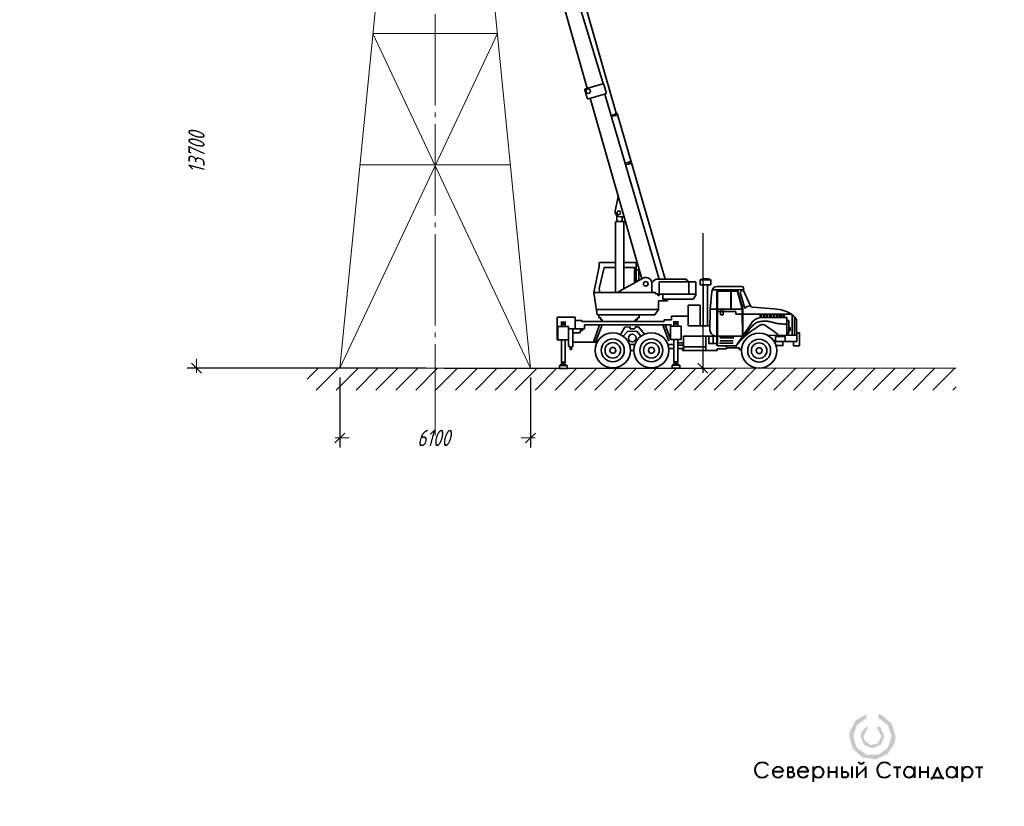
# Model space of a CAD drawing. Header units: millimetres. Extents: x 0 to 210, y 0 to 297.
# Tile 1 of 2: x 0 to 210, y 0 to 168. Entities that reach past the tile are written whole.
import ezdxf

# ---------------------------------------------------------------- set-up
doc = ezdxf.new("R2010")
doc.units = ezdxf.units.MM
for name, pattern in [('K5LT32768', [0]), ('K5LT_AXLED', [23.457491, 19.457491, -1.5, 1, -1.5]), ('K5LT_BASIC', [0]), ('K5LT_THIN', [0])]:
    doc.linetypes.add(name, pattern=pattern)
doc.styles.add('KDIMTEXTSTYLE', font='GOST_AU.SHX', dxfattribs={"width": 0.96, "oblique": 15, "height": 5})
doc.dimstyles.new('KDIMSTYLE (0.01)', dxfattribs={"dimtxt": 5, "dimasz": 1, "dimexe": 2, "dimexo": 0, "dimgap": 1, "dimtad": 1, "dimlfac": 150, "dimtxsty": 'KDIMTEXTSTYLE', "dimsah": 1, "dimcen": 0, "dimdle": 1, "dimadec": 0, "dimazin": 0, "dimtfac": 0.667, "dimtmove": 0, "dimatfit": 3, "dimfxl": 0, "dimtvp": 1, "dimtolj": 1, "dimtzin": 0, "dimarcsym": 0})

# ---------------------------------------------------------------- blocks, each defined once
blk = doc.blocks.new('U3')
at = {"true_color": 0xff00ff}
blk.add_hatch(color=6, dxfattribs=at).paths.add_polyline_path([(183.15, 19.68), (183.15, 18.79), (185.19, 17.29), (185.96, 14.9), (185.18, 12.49), (183.14, 11), (180.61, 11), (178.56, 12.48), (177.77, 14.88), (177.77, 14.9), (178.55, 17.3), (180.59, 18.79), (180.6, 18.79), (180.6, 19.68), (178.22, 18.24), (176.99, 15.74), (176.92, 14.9), (177.7, 12.22), (179.81, 10.4), (182.56, 10), (185.1, 11.15), (186.61, 13.49), (186.82, 14.9), (186.03, 17.57), (183.93, 19.4)])
at = {"true_color": 0x0000ff}
blk.add_hatch(color=5, dxfattribs=at).paths.add_polyline_path([(182.93, 17.21), (182.93, 16.46), (183.75, 15.03), (183.76, 14.9), (183.04, 13.41), (181.43, 13.06), (180.15, 14.1), (179.97, 14.9), (180.69, 16.38), (180.81, 16.47), (180.81, 17.22), (179.47, 15.76), (179.32, 14.9), (180.09, 13.07), (181.93, 12.35), (183.73, 13.16), (184.41, 14.9), (183.65, 16.72)])
at = {"color": 7, "linetype": 'K5LT32768', "lineweight": 40}
for p, q in [((169.22, 8.48), (169.22, 5.22)), ((172.49, 8.47), (172.49, 6.09)), ((174.22, 8.47), (174.22, 6.09)), ((175.38, 8.47), (175.38, 6.19)), ((177.47, 8.47), (177.47, 6.09)), ((178.58, 8.47), (178.58, 6.09)), ((180.42, 8.47), (180.42, 6.09)), ((190.82, 8.47), (190.82, 6.09)), ((191.95, 8.47), (191.95, 6.09)), ((193.68, 8.47), (193.68, 6.09)), ((199.88, 8.47), (199.88, 6.09)), ((201, 8.48), (201, 5.22)), ((160.62, 7.41), (162.87, 7.41)), ((163.84, 8.37), (163.84, 6.19)), ((163.84, 8.37), (164.62, 8.37)), ((163.84, 7.34), (164.62, 7.34)), ((165.98, 7.41), (168.23, 7.41)), ((172.49, 7.38), (174.22, 7.38)), ((175.38, 7.34), (176.16, 7.34)), ((178.58, 6.4), (180.42, 8.17)), ((186.38, 8.37), (187.96, 8.37)), ((187.18, 8.37), (187.18, 6.09)), ((191.95, 7.38), (193.68, 7.38)), ((195.72, 8.34), (194.79, 6.17)), ((196.65, 6.17), (195.72, 8.34)), ((203.85, 8.37), (205.44, 8.37)), ((204.65, 8.37), (204.65, 6.09)), ((163.84, 6.19), (164.62, 6.19)), ((175.38, 6.19), (176.16, 6.19)), ((194.54, 5.74), (194.54, 6.17)), ((194.54, 6.17), (196.87, 6.17)), ((196.87, 6.17), (196.87, 5.78))]:
    blk.add_line(p, q, dxfattribs=at)
for centre, radius, start, end in [((158.4, 7.73), 1.61, 37.074, 321.6008), ((179.52, 9.96), 0.833, 216.4819, 323.681), ((184.46, 7.73), 1.61, 37.074, 321.6008), ((161.75, 7.26), 1.14, 7.3391, 332.5516), ((164.44, 7.87), 0.537, 281.1083, 70.9439), ((164.62, 6.76), 0.574, 270, 90), ((167.1, 7.26), 1.14, 7.3391, 332.5516), ((170.34, 7.26), 1.14, 0, 180), ((170.34, 7.26), 1.14, 180, 0), ((176.16, 6.76), 0.574, 270, 90), ((189.71, 7.26), 1.14, 7.3391, 3.7582), ((198.77, 7.26), 1.14, 7.3391, 3.7582), ((202.13, 7.26), 1.14, 0, 180), ((202.13, 7.26), 1.14, 180, 0)]:
    blk.add_arc(centre, radius, start, end, dxfattribs=at)
blk = doc.blocks.new('KDIMARROW_03')
at = {"color": 0, "linetype": 'K5LT_BASIC', "lineweight": 35}
blk.add_line((-1.06, -1.06), (1.06, 1.06), dxfattribs=at)
at = {"color": 0, "linetype": 'K5LT_THIN', "lineweight": 9}
for q in [(-1, 0), (2, 0)]:
    blk.add_line((0, 0), q, dxfattribs=at)
blk = doc.blocks.new('U10')
at = {"color": 3, "linetype": 'K5LT_BASIC', "lineweight": 35, "true_color": 0x00ff00}
for p, q in [((163.07, 104.9), (162.84, 104.9)), ((162.84, 104.9), (162.84, 104.19)), ((162.84, 104.19), (163.07, 104.19)), ((163.07, 104.19), (163.07, 104.9))]:
    blk.add_line(p, q, dxfattribs=at)
blk = doc.blocks.new('U11')
at = {"color": 3, "linetype": 'K5LT_BASIC', "lineweight": 35, "true_color": 0x00ff00}
for p, q in [((162.38, 104.9), (162.14, 104.9)), ((162.14, 104.9), (162.14, 104.19)), ((162.14, 104.19), (162.38, 104.19)), ((162.38, 104.19), (162.38, 104.9))]:
    blk.add_line(p, q, dxfattribs=at)
blk = doc.blocks.new('U12')
at = {"color": 3, "linetype": 'K5LT_BASIC', "lineweight": 35, "true_color": 0x00ff00}
for p, q in [((161.68, 104.9), (161.45, 104.9)), ((161.45, 104.9), (161.45, 104.19)), ((161.45, 104.19), (161.68, 104.19)), ((161.68, 104.19), (161.68, 104.9))]:
    blk.add_line(p, q, dxfattribs=at)
blk = doc.blocks.new('U13')
at = {"color": 3, "linetype": 'K5LT_BASIC', "lineweight": 35, "true_color": 0x00ff00}
for p, q in [((160.99, 104.9), (160.75, 104.9)), ((160.75, 104.9), (160.75, 104.19)), ((160.75, 104.19), (160.99, 104.19)), ((160.99, 104.19), (160.99, 104.9))]:
    blk.add_line(p, q, dxfattribs=at)
blk = doc.blocks.new('U14')
at = {"color": 3, "linetype": 'K5LT_BASIC', "lineweight": 35, "true_color": 0x00ff00}
for p, q in [((160.25, 104.9), (160.01, 104.9)), ((160.01, 104.9), (160.01, 104.19)), ((160.01, 104.19), (160.25, 104.19)), ((160.25, 104.19), (160.25, 104.9))]:
    blk.add_line(p, q, dxfattribs=at)
blk = doc.blocks.new('U15')
at = {"color": 3, "linetype": 'K5LT_BASIC', "lineweight": 35, "true_color": 0x00ff00}
for p, q in [((159.51, 104.9), (159.27, 104.9)), ((159.27, 104.9), (159.27, 104.19)), ((159.27, 104.19), (159.51, 104.19)), ((159.51, 104.19), (159.51, 104.9))]:
    blk.add_line(p, q, dxfattribs=at)
blk = doc.blocks.new('U16')
at = {"color": 3, "linetype": 'K5LT_BASIC', "lineweight": 35, "true_color": 0x00ff00}
for p, q in [((158.86, 104.9), (158.63, 104.9)), ((158.63, 104.9), (158.63, 104.19)), ((158.63, 104.19), (158.86, 104.19)), ((158.86, 104.19), (158.86, 104.9))]:
    blk.add_line(p, q, dxfattribs=at)
blk = doc.blocks.new('U17')
at = {"color": 3, "linetype": 'K5LT_BASIC', "lineweight": 35, "true_color": 0x00ff00}
for p, q in [((158.13, 104.87), (157.9, 104.87)), ((157.9, 104.87), (157.9, 104.17)), ((157.9, 104.17), (158.13, 104.17)), ((158.13, 104.17), (158.13, 104.87))]:
    blk.add_line(p, q, dxfattribs=at)
blk = doc.blocks.new('U18')
at = {"color": 3, "linetype": 'K5LT_BASIC', "lineweight": 35, "true_color": 0x00ff00}
for p, q in [((163.61, 103.57), (164.01, 103.57)), ((163.61, 100.86), (163.61, 103.57)), ((164.01, 103.57), (164.01, 100.86)), ((164.01, 100.86), (163.61, 100.86))]:
    blk.add_line(p, q, dxfattribs=at)
blk = doc.blocks.new('U19')
at = {"color": 3, "linetype": 'K5LT_BASIC', "lineweight": 35, "true_color": 0x00ff00}
for p, q in [((164.01, 102.1), (164.35, 102.1)), ((164.01, 101.43), (164.01, 102.1)), ((164.35, 101.43), (164.01, 101.43)), ((164.35, 102.1), (164.35, 101.43))]:
    blk.add_line(p, q, dxfattribs=at)
blk = doc.blocks.new('U20')
at = {"color": 3, "linetype": 'K5LT_BASIC', "lineweight": 35, "true_color": 0x00ff00}
for p, q in [((161.19, 99.09), (161.19, 100.17)), ((161.19, 100.17), (163.28, 100.17)), ((163.28, 99.09), (161.19, 99.09)), ((163.28, 100.17), (163.28, 99.09))]:
    blk.add_line(p, q, dxfattribs=at)
blk = doc.blocks.new('U21')
at = {"color": 3, "linetype": 'K5LT_BASIC', "lineweight": 35, "true_color": 0x00ff00}
for p, q in [((150.02, 105.96), (149.46, 105.96)), ((149.46, 105.96), (149.46, 104.8)), ((150.02, 104.8), (150.02, 105.96)), ((149.46, 104.8), (150.02, 104.8))]:
    blk.add_line(p, q, dxfattribs=at)
blk = doc.blocks.new('U22')
at = {"color": 3, "linetype": 'K5LT_BASIC', "lineweight": 35, "true_color": 0x00ff00}
for p, q in [((152.8, 98.17), (152.82, 98.17)), ((152.8, 97.76), (152.8, 98.17)), ((152.82, 97.76), (152.8, 97.76)), ((152.82, 98.17), (152.82, 97.76))]:
    blk.add_line(p, q, dxfattribs=at)
blk = doc.blocks.new('U23')
at = {"color": 3, "linetype": 'K5LT_BASIC', "lineweight": 35, "true_color": 0x00ff00}
for p, q in [((146.7, 111.13), (145.8, 111.13)), ((145.8, 111.13), (145.8, 102.4)), ((146.7, 102.4), (146.7, 111.13)), ((145.8, 102.4), (146.7, 102.4))]:
    blk.add_line(p, q, dxfattribs=at)
blk = doc.blocks.new('U24')
at = {"color": 3, "linetype": 'K5LT_BASIC', "lineweight": 35, "true_color": 0x00ff00}
for p, q in [((145.14, 111.14), (145.14, 112.2)), ((145.14, 112.2), (147.42, 112.2)), ((147.42, 112.2), (147.42, 111.14)), ((147.42, 111.14), (145.14, 111.14))]:
    blk.add_line(p, q, dxfattribs=at)
blk = doc.blocks.new('U25')
at = {"color": 3, "linetype": 'K5LT_BASIC', "lineweight": 35, "true_color": 0x00ff00}
for p, q in [((140.78, 94.05), (139.16, 94.05)), ((139.16, 94.05), (139.16, 93.42)), ((139.16, 93.42), (140.78, 93.42)), ((140.78, 93.42), (140.78, 94.05))]:
    blk.add_line(p, q, dxfattribs=at)
blk = doc.blocks.new('U26')
at = {"color": 3, "linetype": 'K5LT_BASIC', "lineweight": 35, "true_color": 0x00ff00}
for p, q in [((139.46, 94.05), (139.46, 94.35)), ((139.46, 94.35), (140.45, 94.35)), ((140.45, 94.05), (139.46, 94.05)), ((140.45, 94.35), (140.45, 94.05))]:
    blk.add_line(p, q, dxfattribs=at)
blk = doc.blocks.new('U27')
at = {"color": 3, "linetype": 'K5LT_BASIC', "lineweight": 35, "true_color": 0x00ff00}
for p, q in [((140.14, 94.77), (139.7, 94.77)), ((139.7, 94.77), (139.7, 94.35)), ((140.14, 94.35), (140.14, 94.77)), ((139.7, 94.35), (140.14, 94.35))]:
    blk.add_line(p, q, dxfattribs=at)
blk = doc.blocks.new('U28')
at = {"color": 3, "linetype": 'K5LT_BASIC', "lineweight": 35, "true_color": 0x00ff00}
for p, q in [((141.08, 102.35), (138.78, 102.35)), ((138.78, 102.35), (138.78, 99.48)), ((141.08, 99.48), (141.08, 102.35)), ((138.78, 99.48), (141.08, 99.48))]:
    blk.add_line(p, q, dxfattribs=at)
blk = doc.blocks.new('U29')
at = {"color": 3, "linetype": 'K5LT_BASIC', "lineweight": 35, "true_color": 0x00ff00}
for p, q in [((140.06, 103.03), (139.8, 103.03)), ((139.8, 103.03), (139.8, 102.8)), ((140.06, 102.8), (140.06, 103.03)), ((139.8, 102.8), (140.06, 102.8))]:
    blk.add_line(p, q, dxfattribs=at)
blk = doc.blocks.new('U30')
at = {"color": 3, "linetype": 'K5LT_BASIC', "lineweight": 35, "true_color": 0x00ff00}
for p, q in [((116.77, 93.98), (115.15, 93.98)), ((115.15, 93.98), (115.15, 93.35)), ((115.15, 93.35), (116.77, 93.35)), ((116.77, 93.35), (116.77, 93.98))]:
    blk.add_line(p, q, dxfattribs=at)
blk = doc.blocks.new('U31')
at = {"color": 3, "linetype": 'K5LT_BASIC', "lineweight": 35, "true_color": 0x00ff00}
for p, q in [((115.45, 93.98), (115.45, 94.28)), ((115.45, 94.28), (116.44, 94.28)), ((116.44, 93.98), (115.45, 93.98)), ((116.44, 94.28), (116.44, 93.98))]:
    blk.add_line(p, q, dxfattribs=at)
blk = doc.blocks.new('U32')
at = {"color": 3, "linetype": 'K5LT_BASIC', "lineweight": 35, "true_color": 0x00ff00}
for p, q in [((116.13, 94.7), (115.69, 94.7)), ((115.69, 94.7), (115.69, 94.28)), ((116.13, 94.28), (116.13, 94.7)), ((115.69, 94.28), (116.13, 94.28))]:
    blk.add_line(p, q, dxfattribs=at)
blk = doc.blocks.new('U33')
at = {"color": 3, "linetype": 'K5LT_BASIC', "lineweight": 35, "true_color": 0x00ff00}
for p, q in [((117.07, 102.28), (114.78, 102.28)), ((114.78, 102.28), (114.78, 99.41)), ((117.07, 99.41), (117.07, 102.28)), ((114.78, 99.41), (117.07, 99.41))]:
    blk.add_line(p, q, dxfattribs=at)
blk = doc.blocks.new('U34')
at = {"color": 3, "linetype": 'K5LT_BASIC', "lineweight": 35, "true_color": 0x00ff00}
for p, q in [((116.05, 102.96), (115.79, 102.96)), ((115.79, 102.96), (115.79, 102.73)), ((116.05, 102.73), (116.05, 102.96)), ((115.79, 102.73), (116.05, 102.73))]:
    blk.add_line(p, q, dxfattribs=at)
blk = doc.blocks.new('U35')
at = {"color": 3, "linetype": 'K5LT_BASIC', "lineweight": 35, "true_color": 0x00ff00}
for p, q in [((131.48, 114.34), (132.05, 114.34)), ((131.48, 112.09), (131.48, 114.34)), ((132.05, 114.34), (132.05, 112.09)), ((132.05, 112.09), (131.48, 112.09))]:
    blk.add_line(p, q, dxfattribs=at)

msp = doc.modelspace()

# ---------------------------------------------------------------- hatches: boundary and pattern name
h = msp.add_hatch()
h.set_pattern_fill('Металл', style=0, pattern_type=0)
h.set_pattern_definition([(45, (0, 0), (-2.12132, 2.12132), [])])
h.paths.add_polyline_path([(199.763776, 88.716015), (199.763776, 93.382681), (61.34591, 93.382681), (61.34591, 88.716015)])

# ---------------------------------------------------------------- linework, layer by layer
at = {"color": 2, "linetype": 'K5LT_AXLED', "lineweight": 9, "true_color": 0xffff00}
msp.add_line((88.612577, 262.716015), (88.612577, 79.05608), dxfattribs=at)
at = {"color": 4, "linetype": 'K5LT_THIN', "lineweight": 9, "true_color": 0x00ffff}
for p, q in [((84.94591, 262.049348), (68.279244, 93.382681)), ((108.94591, 93.382681), (92.279244, 262.049348)), ((68.279244, 93.382681), (101.897162, 164.716015)), ((75.327992, 164.716015), (101.897162, 164.716015)), ((75.327992, 164.716015), (108.94591, 93.382681)), ((72.561194, 136.716015), (104.66396, 136.716015)), ((61.34591, 93.382681), (199.763776, 93.382681)), ((68.279244, 93.382681), (108.94591, 93.382681))]:
    msp.add_line(p, q, dxfattribs=at)
at = {"color": 3, "linetype": 'K5LT_BASIC', "lineweight": 35, "true_color": 0x00ff00}
for p, q in [((127.230904, 147.739093), (110.477129, 205.965716)), ((118.185055, 174.781431), (124.468006, 154.077204)), ((115.113584, 173.880133), (121.040226, 153.07135)), ((124.34706, 154.041713), (120.695513, 152.970197)), ((125.088545, 152.149274), (124.612944, 153.893143)), ((120.55041, 152.70705), (121.045535, 150.968911)), ((121.310774, 150.822654), (124.942797, 151.88844)), ((124.773563, 151.83878), (136.360686, 112.367138)), ((121.704005, 150.938044), (132.669748, 112.436681)), ((126.989011, 147.4972), (126.074011, 147.315394)), ((127.093767, 147.28701), (126.150999, 147.053032)), ((127.472798, 147.4972), (137.666396, 112.367138)), ((129.968224, 137.294344), (129.133931, 137.069727)), ((130.128665, 136.973463), (129.230195, 136.716757)), ((127.009083, 126.877581), (127.664738, 130.009563)), ((127.081814, 109.519856), (127.081814, 124.685866)), ((128.820001, 124.685866), (127.127556, 124.685866)), ((127.37317, 124.685866), (127.361592, 125.946538)), ((128.062973, 125.691954), (128.892023, 125.700491)), ((128.525055, 124.685866), (128.525446, 125.696716)), ((128.83664, 110.293193), (128.83664, 124.685866)), ((123.622932, 115.958516), (123.622932, 115.050824)), ((127.081814, 115.958516), (123.622932, 115.958516)), ((131.467985, 115.958516), (128.83664, 115.958516)), ((131.492845, 111.778312), (131.467985, 115.958516)), ((123.622932, 115.050824), (122.48042, 109.519856)), ((124.673019, 114.842986), (123.570821, 110.369361)), ((127.081814, 114.842986), (124.673019, 114.842986)), ((131.150664, 114.842986), (128.83664, 114.842986)), ((131.150664, 111.586993), (131.150664, 114.842986)), ((127.45349, 109.519856), (132.666236, 112.43437)), ((135.662855, 112.367138), (134.844697, 111.73415)), ((134.844697, 109.519856), (134.844697, 111.73415)), ((142.202857, 112.367138), (135.662855, 112.367138)), ((136.402741, 111.774577), (136.402741, 109.206685)), ((144.180209, 111.774577), (136.402741, 111.774577)), ((142.202857, 112.10658), (142.202857, 112.367138)), ((142.515526, 112.10658), (142.202857, 112.10658)), ((142.489471, 111.774577), (142.515526, 112.10658)), ((142.694778, 111.774577), (142.694778, 109.206685)), ((144.180209, 108.929285), (144.180209, 111.774577)), ((135.617403, 109.519856), (122.48042, 109.519856)), ((122.48042, 109.519856), (123.144525, 104.798504)), ((123.570821, 110.369361), (123.765327, 109.519856)), ((135.617403, 109.215872), (135.617403, 109.519856)), ((136.116806, 109.215872), (135.617403, 109.215872)), ((136.116806, 108.890175), (136.116806, 109.215872)), ((136.402741, 109.206685), (136.402741, 108.890175)), ((136.402741, 109.206685), (144.180209, 109.206685)), ((137.156776, 109.206685), (137.156776, 108.100022)), ((147.257255, 105.95803), (147.654179, 109.759658)), ((154.275908, 110.098577), (147.732242, 110.100874)), ((148.715345, 98.168228), (148.715345, 109.719222)), ((154.011163, 110.831337), (148.782261, 110.831337)), ((148.822011, 98.168228), (148.822011, 109.719222)), ((148.928678, 109.932555), (152.973586, 109.932555)), ((148.928678, 109.825889), (152.973586, 109.825889)), ((151.665435, 109.825889), (151.665435, 105.95803)), ((151.72258, 109.825889), (151.72258, 105.95803)), ((153.076253, 109.748159), (154.04311, 106.317854)), ((153.178919, 109.777097), (154.149657, 106.333024)), ((153.653284, 109.604672), (154.640567, 106.101897)), ((154.2775, 110.129001), (155.774434, 106.80956)), ((136.402741, 108.890175), (136.116806, 108.890175)), ((136.270547, 105.897706), (136.270547, 107.766053)), ((136.270547, 107.766053), (138.161793, 107.766053)), ((137.156776, 108.100022), (138.161793, 108.100022)), ((138.161793, 107.766053), (138.161793, 108.085078)), ((138.161793, 108.085078), (143.617404, 108.085078)), ((143.617404, 108.085078), (144.180209, 108.929285)), ((136.270547, 105.897706), (122.989912, 105.897706)), ((135.457606, 104.740829), (136.270547, 105.897706)), ((142.55082, 102.419484), (142.55082, 106.805255)), ((142.55082, 106.805255), (145.102202, 106.805255)), ((145.102202, 106.805255), (145.102202, 102.419484)), ((147.205646, 101.468602), (147.257255, 105.95803)), ((147.257255, 105.95803), (148.715345, 105.95803)), ((148.822011, 105.95803), (154.105197, 105.95803)), ((152.751498, 105.477131), (148.972422, 105.477131)), ((152.751498, 104.91309), (152.751498, 105.477131)), ((154.107056, 105.868723), (154.152722, 100.248116)), ((154.213603, 105.883893), (154.258668, 100.337265)), ((160.817287, 106.041172), (156.326173, 106.390481)), ((118.468312, 104.277887), (114.612056, 104.277887)), ((114.612056, 104.277887), (114.629161, 99.425596)), ((118.468312, 101.776272), (118.468312, 104.277887)), ((119.896455, 103.574381), (118.468312, 103.574381)), ((119.896455, 103.316739), (119.896455, 103.574381)), ((137.455973, 103.316739), (119.896455, 103.316739)), ((123.144525, 104.798504), (123.555, 104.798504)), ((123.555, 104.798504), (123.555, 104.11549)), ((132.14331, 104.740829), (123.555, 104.740829)), ((123.555, 104.11549), (123.916886, 104.11549)), ((123.916886, 104.11549), (123.916886, 103.70902)), ((123.916886, 103.70902), (124.206395, 103.70902)), ((124.206395, 103.70902), (124.206395, 103.316739)), ((131.236569, 103.70902), (131.674306, 103.70902)), ((131.236569, 103.316739), (131.236569, 103.70902)), ((131.674306, 104.11549), (132.14331, 104.11549)), ((131.674306, 103.70902), (131.674306, 104.11549)), ((132.14331, 104.11549), (132.14331, 104.740829)), ((132.14331, 104.740829), (135.457606, 104.740829)), ((139.022822, 103.694944), (137.455973, 103.694944)), ((137.455973, 103.694944), (137.455973, 103.316739)), ((142.55082, 104.505383), (139.022822, 104.505383)), ((139.022822, 104.505383), (139.022822, 103.694944)), ((164.588418, 104.892978), (152.751498, 104.91309)), ((156.052176, 103.012157), (152.804334, 98.168228)), ((163.612928, 104.193754), (158.267053, 104.193754)), ((163.612928, 100.403397), (163.612928, 104.193754)), ((164.736383, 104.792352), (164.736383, 100.428962)), ((165.22196, 104.419851), (165.22196, 100.403397)), ((165.696243, 100.964801), (165.696243, 103.222383)), ((117.068434, 101.782336), (120.469796, 101.782336)), ((117.955275, 97.962789), (117.955275, 101.782336)), ((119.12071, 100.909882), (117.955275, 100.909882)), ((119.519436, 100.910996), (119.12071, 100.909882)), ((120.004752, 101.396311), (119.519436, 101.396311)), ((119.519436, 101.396311), (119.519436, 100.910996)), ((120.004752, 101.782336), (120.004752, 101.396311)), ((120.47925, 102.661633), (120.469796, 101.782336)), ((138.939257, 102.661633), (120.47925, 102.661633)), ((122.4153, 98.947686), (123.675983, 102.661633)), ((122.820519, 98.947686), (124.2613, 102.661633)), ((129.078911, 102.113836), (128.132827, 100.578951)), ((129.619204, 101.213348), (128.690595, 100.246268)), ((130.204522, 102.203884), (129.078911, 102.113836)), ((131.645302, 101.258372), (129.619204, 101.213348)), ((130.204522, 101.75364), (130.204522, 102.203884)), ((131.195058, 101.75364), (130.204522, 101.75364)), ((131.240083, 102.203884), (131.195058, 101.75364)), ((132.005498, 102.203884), (131.240083, 102.203884)), ((132.459432, 100.189509), (131.645302, 101.258372)), ((133.234071, 100.643351), (132.005498, 102.203884)), ((138.443987, 99.142225), (137.13828, 102.661633)), ((138.784573, 99.481134), (137.633548, 102.661633)), ((138.939257, 102.661633), (138.922843, 102.347271)), ((147.216577, 102.419484), (142.55082, 102.419484)), ((166.344891, 100.964801), (165.724446, 100.964801)), ((165.743247, 99.086962), (165.743247, 100.964801)), ((166.344891, 98.144595), (166.344891, 100.964801)), ((114.775525, 99.414167), (114.629161, 99.425596)), ((117.068366, 99.586191), (117.068366, 97.984503)), ((123.17309, 98.947686), (117.955275, 98.947686)), ((141.566188, 98.793829), (140.373976, 98.83135)), ((146.368433, 100.248116), (141.566188, 100.248116)), ((141.566188, 100.248116), (141.566188, 97.141776)), ((154.153275, 100.248116), (146.368433, 100.248116)), ((146.368433, 100.248116), (146.368433, 97.141776)), ((146.980277, 100.30546), (146.980277, 98.69289)), ((147.920058, 100.289033), (147.920058, 98.69289)), ((152.195762, 98.739893), (149.281549, 98.739893)), ((152.336772, 99.867975), (149.328552, 99.867975)), ((152.195762, 99.256931), (149.375556, 99.256931)), ((163.612928, 100.403397), (159.573779, 100.397704)), ((160.964776, 99.086962), (165.743247, 99.086962)), ((163.612928, 100.403397), (165.743247, 100.403397)), ((165.047596, 99.15987), (165.047596, 98.144595)), ((117.086749, 97.984503), (117.390733, 97.984503)), ((117.390733, 97.984503), (117.390733, 97.376534)), ((117.390733, 97.376534), (117.673004, 97.376534)), ((117.673004, 97.376534), (117.673004, 97.962789)), ((117.673004, 97.962789), (117.955275, 97.962789)), ((131.182466, 98.426184), (130.048238, 98.414586)), ((130.976757, 97.200545), (130.249962, 97.200545)), ((139.540191, 98.456146), (138.269133, 98.455102)), ((139.540191, 97.583291), (138.465793, 97.579448)), ((141.566188, 98.268545), (140.373976, 98.268545)), ((141.391525, 97.583291), (140.373976, 97.583291)), ((141.384973, 97.141776), (141.391525, 97.583291)), ((148.764511, 97.141776), (141.384973, 97.141776)), ((146.368433, 97.955563), (141.566188, 97.955563)), ((148.822011, 98.69289), (146.931377, 98.69289)), ((150.738655, 97.517804), (148.764511, 97.517804)), ((148.764511, 97.517804), (148.764511, 97.141776)), ((152.804334, 98.168228), (148.822011, 98.168228)), ((150.738655, 98.168228), (150.738655, 97.517804)), ((153.495154, 97.76421), (150.738655, 97.76421)), ((153.463887, 97.389006), (153.495154, 97.76421)), ((153.968115, 97.38874), (153.463887, 97.389006)), ((165.047596, 98.144595), (166.344891, 98.144595))]:
    msp.add_line(p, q, dxfattribs=at)
at = {"color": 3, "linetype": 'K5LT_BASIC', "true_color": 0x00ff00, "const_width": 0.35}
for points in [[(116.364928, 102.280303), (116.364928, 103.244367), (115.531143, 103.244367), (115.531143, 102.280303)], [(140.373976, 102.347271), (140.373976, 103.311335), (139.540191, 103.311335), (139.540191, 102.347271)], [(163.612928, 102.801938), (163.235952, 102.800313), (162.860419, 102.809259), (162.486329, 102.828774), (162.113682, 102.858858), (161.742478, 102.899513), (161.657835, 102.91029), (161.470607, 102.939886), (161.263942, 102.982721), (161.025465, 103.042067), (160.71929, 103.127336), (160.217428, 103.266474), (159.943272, 103.32977), (159.726393, 103.36791), (159.535276, 103.390103), (159.442787, 103.396367), (159.164406, 103.407337), (158.865612, 103.410493), (158.574429, 103.402977), (158.309791, 103.38505), (158.072627, 103.358073), (157.858917, 103.323087), (157.664976, 103.280766), (157.488072, 103.231562), (157.334753, 103.179021), (157.200054, 103.122639), (157.065012, 103.054743), (156.929138, 102.974727), (156.791801, 102.881809), (156.652161, 102.774954), (156.509062, 102.65273), (156.360822, 102.513061), (156.204826, 102.35272), (156.03657, 102.166151), (155.846917, 101.942103), (155.610482, 101.649453), (155.242097, 101.189268), (155.016164, 100.92133), (154.93115, 100.82585), (154.569636, 100.418768), (154.216031, 100.004526), (153.870335, 99.583126), (153.532548, 99.154566), (153.20267, 98.718846), (152.8807, 98.275967), (152.804334, 98.168228)], [(161.822165, 100.478679), (161.512083, 100.741084), (161.196218, 100.994526), (160.874569, 101.239003), (160.547137, 101.474517), (160.21392, 101.701067), (159.92973, 101.884328), (159.794364, 101.973818), (159.628292, 102.091543), (159.33512, 102.303349), (159.127319, 102.442507), (158.977235, 102.530545), (158.849753, 102.593785), (158.735214, 102.639423), (158.62959, 102.670493), (158.530702, 102.68865), (158.47063, 102.693968), (158.379479, 102.69336), (158.284221, 102.682284), (158.184238, 102.660292), (158.078694, 102.626778), (157.966401, 102.580881), (157.845566, 102.52131), (157.71325, 102.445946), (157.563953, 102.350842), (157.384751, 102.226767), (157.082536, 102.007275), (156.864383, 101.853878), (156.738904, 101.772579), (156.410563, 101.562121), (156.088376, 101.342947), (155.772344, 101.115058), (155.462468, 100.878453), (155.158746, 100.633133), (154.861179, 100.379098), (154.569767, 100.116348), (154.28451, 99.844882), (154.005407, 99.564701), (153.73246, 99.275805), (153.465668, 98.978193), (153.20503, 98.671866), (152.950548, 98.356823), (152.804334, 98.168228)], [(115.531143, 99.414167), (115.531143, 94.69807), (116.364928, 94.69807), (116.364928, 99.414167)], [(139.540191, 99.481134), (139.540191, 94.765037), (140.373976, 94.765037), (140.373976, 99.481134)], [(161.294794, 98.263478), (162.794692, 98.263478), (162.794692, 99.086962), (160.921571, 99.086962)]]:
    msp.add_lwpolyline(points, dxfattribs=at)
at = {"color": 3, "linetype": 'K5LT_BASIC', "lineweight": 35, "true_color": 0x00ff00}
for centre, radius in [((121.246723, 152.450721), 0.474251), ((127.230904, 147.4972), 0.241893), ((130.186686, 137.189453), 0.241893), ((127.784255, 126.524762), 0.381181), ((133.528268, 111.377421), 0.488493), ((126.495859, 97.200545), 3.754103), ((134.73086, 97.200545), 3.754103), ((157.713753, 97.136784), 3.754103), ((126.495859, 97.200545), 2.447736), ((126.495859, 97.200545), 1.660471), ((130.654766, 99.817591), 0.811689), ((134.73086, 97.200545), 2.447736), ((134.73086, 97.200545), 1.660471), ((157.713753, 97.136784), 2.447736), ((157.713753, 97.136784), 1.660471), ((126.495859, 97.200545), 0.632009), ((134.73086, 97.200545), 0.632009), ((157.713753, 97.136784), 0.632009)]:
    msp.add_circle(centre, radius, dxfattribs=at)
for centre, radius, start, end in [((124.407128, 153.837011), 0.213333, 15.2551187, 106.35388743), ((120.755581, 152.765495), 0.213333, 106.35388743, 195.90008745), ((124.882729, 152.093143), 0.213333, 286.35388743, 15.2551187), ((121.250706, 151.027356), 0.213333, 195.90008745, 286.35388743), ((128.045698, 126.737808), 1.045997, 172.32080584, 270.94627284), ((133.528268, 111.377421), 1.363906, 15.1620379, 129.20018427), ((146.280634, 110.028725), 2.45143, 62.25469561, 117.74530439), ((148.807335, 109.675376), 1.156233, 91.24262796, 175.81977061), ((148.928678, 109.719222), 0.213333, 90, 180), ((148.928678, 109.719222), 0.106667, 90, 180), ((152.973586, 109.719222), 0.213333, 15.74088632, 90), ((152.973586, 109.719222), 0.106667, 15.74088632, 90), ((154.272841, 109.215815), 0.731479, 83.006996, 147.88610398), ((154.015596, 110.418732), 0.412628, 309.11392617, 90.61558065), ((152.400446, 105.854857), 1.706667, 0.46549834, 15.74088632), ((152.506993, 105.870027), 1.706667, 0.46549834, 15.74088632), ((155.785929, 105.19666), 1.4599, 87.24004271, 141.67893185), ((156.375801, 107.028554), 0.64, 200.00959497, 265.55261515), ((160.770189, 99.119428), 6.921904, 51.88045731, 89.61014079), ((158.267053, 101.527087), 2.666667, 90, 146.15824752), ((163.989577, 103.222383), 1.706667, 0, 51.88045731), ((148.594503, 101.619863), 1.397069, 186.21559166, 252.9191509)]:
    msp.add_arc(centre, radius, start, end, dxfattribs=at)

# ---------------------------------------------------------------- block references
for name in ['U35', 'U24', 'U23', 'U21', 'U34', 'U29', 'U17', 'U16', 'U15', 'U14', 'U13', 'U12', 'U11', 'U10', 'U18', 'U33', 'U28', 'U19', 'U20', 'U22', 'U32', 'U27', 'U30', 'U31', 'U25', 'U26', 'U3']:
    msp.add_blockref(name, (0, 0))

# ---------------------------------------------------------------- dimensions: what is measured, and where the dimension line sits
at = {"color": 4, "true_color": 0x00ffff}
for base, p1, location in [((145.712577, 93.382681), (88.612577, 262.049348), (145.712577, 177.382681)), ((37.712577, 93.382681), (88.612577, 184.716015), (37.712577, 139.382681))]:
    msp.add_linear_dim(base=base, p1=p1, p2=(88.612577, 93.382681), angle=90, location=location, dimstyle='KDIMSTYLE (0.01)', override={"dimexo": 2, "dimpost": '\\H3.5;\\W0.96;\\Q15;<>', "dimblk1": 'KDIMARROW_03', "dimblk2": 'KDIMARROW_03', "dimse1": 0, "dimse2": 0, "dimclrt": 7, "dimtolj": 1}, dxfattribs=at).render()
msp.add_linear_dim(base=(68.279244, 78.516004), p1=(108.94591, 93.382681), p2=(68.279244, 93.382681), location=(88.279244, 78.516004), dimstyle='KDIMSTYLE (0.01)', override={"dimexo": 2, "dimpost": '\\H3.5;\\W0.96;\\Q15;<>', "dimblk1": 'KDIMARROW_03', "dimblk2": 'KDIMARROW_03', "dimse1": 0, "dimse2": 0, "dimclrt": 7, "dimtolj": 1}, dxfattribs=at).render()

doc.saveas('drawing.dxf')
